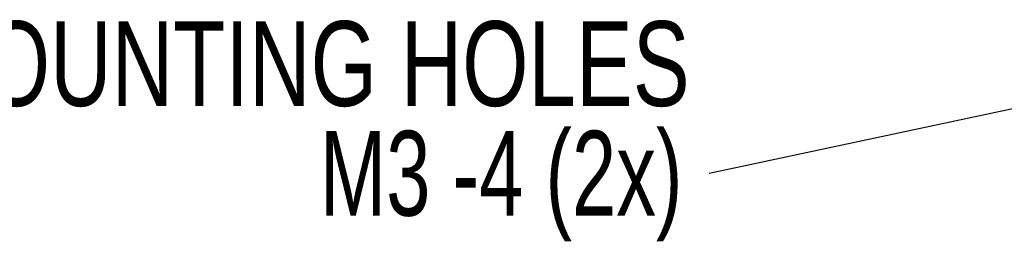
# Model space of a CAD drawing. Header units: millimetres. Extents: x -72 to 415, y 5 to 292.
# Tile 34 of 59: x 33 to 74, y 202 to 211. Entities that reach past the tile are written whole.
import ezdxf

# ---------------------------------------------------------------- set-up
doc = ezdxf.new("R2010")
doc.units = ezdxf.units.MM
doc.styles.add('SLDTEXTSTYLE0', font='TXT', dxfattribs={"width": 0.75})
doc.styles.add('SLDTEXTSTYLE2', font='TXT', dxfattribs={"width": 0.7})
doc.dimstyles.new('SLDDIMSTYLE1', dxfattribs={"dimtxt": 0.18, "dimasz": 3.5, "dimexe": 0, "dimexo": 0.0625, "dimgap": 0, "dimtad": 0, "dimtih": 1, "dimtoh": 1, "dimdec": 0, "dimrnd": 1e-09, "dimzin": 0, "dimdsep": 46, "dimtxsty": 'Standard', "dimsah": 1, "dimcen": 0.09, "dimadec": 0, "dimazin": 0, "dimtfac": 3.5, "dimtdec": 0, "dimtofl": 0, "dimtmove": 0, "dimatfit": 3, "dimfxl": 1, "dimfrac": 2, "dimtolj": 1, "dimtzin": 0, "dimarcsym": 0})

# ---------------------------------------------------------------- blocks, each defined once
blk = doc.blocks.new('SW_NOTE_6')
at = {"color": 0, "linetype": 'Continuous', "lineweight": 0, "char_height": 3.5, "attachment_point": 3}
for s, insert, style in [('MOUNTING HOLES', (-0.805, 6.281), 'SLDTEXTSTYLE0'), ('M3 -4 (2x)', (-1.099, 1.756), 'SLDTEXTSTYLE2')]:
    blk.add_mtext(s, dxfattribs=dict(at, insert=insert, style=style))

msp = doc.modelspace()

# ---------------------------------------------------------------- block references
at = {"color": 7, "linetype": 'Continuous', "lineweight": 0}
msp.add_blockref('SW_NOTE_6', (61.828, 204.583), dxfattribs=at)

# ---------------------------------------------------------------- leaders
msp.add_leader([(77.865, 208.002), (61.828, 204.583)], dimstyle='SLDDIMSTYLE1', dxfattribs=at)

doc.saveas('drawing.dxf')
